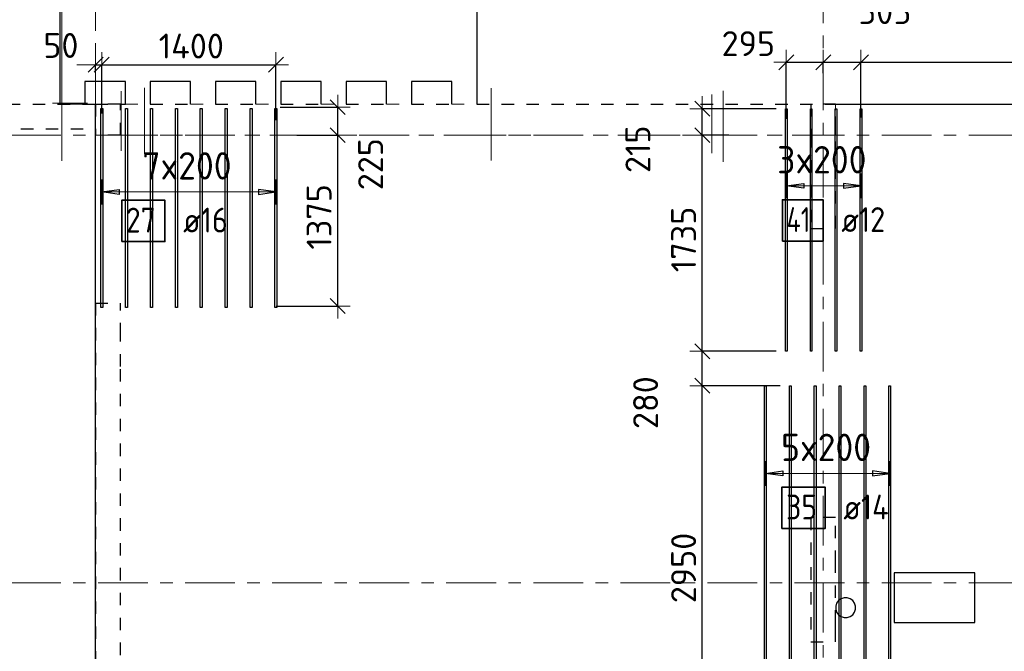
# Model space of a CAD drawing. Header units: metres. Extents: x -38 to 107, y -15 to 21.
# Tile 38 of 254: x 45.04 to 52.96, y 12.25 to 17.33. Entities that reach past the tile are written whole.
import ezdxf

# ---------------------------------------------------------------- set-up
doc = ezdxf.new("R2010")
doc.units = ezdxf.units.M
doc.header["$PDMODE"] = 65
for name, pattern in [('______11', [0.5, 0.4, -0.05, 0, -0.05]), ('______2', [0.0405, 0.03, -0.0105]), ('______3', [0.075, 0.06, -0.015]), ('______5', [1.1, 0.8, -0.1, 0.1, -0.1])]:
    doc.linetypes.add(name, pattern=pattern)
for name, color, linetype, lineweight in [('XR$1$Осевая линия (1)', 7, '______5', 13), ('XR$1$Размерная линия (1)', 7, 'Continuous', 13), ('XR$5$Балка (1)', 7, '______3', 13), ('XR$5$Перекрытие (1)', 7, 'Continuous', 35), ('XR$5$Размерная линия (1)', 7, 'Continuous', 13)]:
    doc.layers.add(name, color=color, linetype=linetype, lineweight=lineweight)
for name, color, linetype, lineweight, true_color in [('XR$5$Арм.стержн.Доп. Арм верхн.зоны Х', 7, 'Continuous', 35, 0x8c8cff), ('XR$5$Арм.стержн.Доп. Арм. верхн.зоны У', 7, 'Continuous', 35, 0x739641), ('XR$7$Стена_ бетон несущ.', 7, 'Continuous', 70, 0xb4b496)]:
    doc.layers.add(name, color=color, linetype=linetype, lineweight=lineweight, true_color=true_color)
doc.styles.add('ISOCPEUR', font='txt')
doc.dimstyles.new('DIMSTYLE_3', dxfattribs={"dimtxt": 0.2, "dimasz": 0.2, "dimexe": 0, "dimexo": 0, "dimgap": 0.1, "dimtad": 2, "dimdec": 0, "dimlfac": 1000, "dimrnd": 5, "dimzin": 12, "dimdsep": 46, "dimtxsty": 'ISOCPEUR', "dimblk1": 'ALL_ML_STRICH', "dimblk2": 'ALL_ML_STRICH', "dimsah": 1, "dimcen": 0, "dimclrd": 7, "dimclre": 256, "dimclrt": 7, "dimadec": 0, "dimazin": 0, "dimtfac": 1, "dimtdec": 0, "dimtix": 1, "dimtmove": 2, "dimatfit": 3, "dimfxl": 0, "dimtzin": 0, "dimlwd": 0, "dimlwe": -3, "dimarcsym": 0})
doc.dimstyles.new('DIMSTYLE_36', dxfattribs={"dimtxt": 0.2, "dimasz": 0.2, "dimexe": 0, "dimexo": 0, "dimgap": 0.1, "dimtad": 0, "dimdec": 0, "dimlfac": 1000, "dimrnd": 5, "dimzin": 12, "dimdsep": 46, "dimtxsty": 'ISOCPEUR', "dimblk1": 'ALL_ML_STRICH', "dimblk2": 'ALL_ML_STRICH', "dimsah": 1, "dimcen": 0, "dimclrd": 7, "dimclre": 256, "dimclrt": 7, "dimadec": 0, "dimazin": 0, "dimtfac": 1, "dimtdec": 0, "dimtix": 1, "dimtmove": 2, "dimatfit": 3, "dimfxl": 0, "dimtvp": 1.2, "dimtzin": 0, "dimlwd": 0, "dimlwe": -3, "dimarcsym": 0})
doc.dimstyles.new('DIMSTYLE_37', dxfattribs={"dimtxt": 0.2, "dimasz": 0.2, "dimexe": 0, "dimexo": 0, "dimgap": 0.1, "dimtad": 2, "dimdec": 0, "dimlfac": 1000, "dimrnd": 5, "dimzin": 12, "dimdsep": 46, "dimtxsty": 'ISOCPEUR', "dimblk1": 'ALL_ML_STRICH', "dimblk2": 'ALL_ML_STRICH', "dimsah": 1, "dimcen": 0, "dimclrd": 7, "dimclre": 256, "dimclrt": 7, "dimadec": 0, "dimazin": 0, "dimtfac": 1, "dimtdec": 0, "dimtix": 1, "dimtmove": 2, "dimatfit": 3, "dimfxl": 0, "dimtvp": 1.2, "dimtzin": 0, "dimlwd": 0, "dimlwe": -3, "dimarcsym": 0})

# ---------------------------------------------------------------- blocks, each defined once
blk = doc.blocks.new('ALL_ML_STRICH')
at = {"color": 0, "linetype": 'ByBlock', "lineweight": -2}
for p, q in [((0, -0.5), (0, 0.5)), ((-1, 0), (0.5, 0)), ((-0.3, -0.3), (0.3, 0.3))]:
    blk.add_line(p, q, dxfattribs=at)
blk = doc.blocks.new('*D10')
at = {"layer": 'DEFPOINTS', "color": 7, "linetype": 'Continuous', "lineweight": 13, "transparency": 33554687}
for p in [(0.5, 19.5574), (0.5, 19.3768), (61.6, 17.1197)]:
    blk.add_point(p, dxfattribs=at)
at = {"layer": 'XR$1$Размерная линия (1)', "color": 9, "linetype": 'Continuous', "lineweight": -2, "true_color": 0xc7c7c7, "transparency": 33554687}
for p, q in [((0.5, 19.3568), (0.5, 19.5574)), ((61.6, 17.1397), (61.6, 19.5574))]:
    blk.add_line(p, q, dxfattribs=at)
at = {"layer": 'XR$1$Размерная линия (1)', "color": 7, "linetype": 'Continuous', "lineweight": -2, "transparency": 33554687}
blk.add_line((0.5, 19.5574), (61.6, 19.5574), dxfattribs=at)
at = {"layer": 'XR$1$Размерная линия (1)', "color": 7, "linetype": 'Continuous', "lineweight": 13, "transparency": 33554687, "xscale": 0.2, "yscale": 0.2, "zscale": 0.2, "rotation": 180}
blk.add_blockref('ALL_ML_STRICH', (0.5, 19.5574), dxfattribs=at)
at = {"layer": 'XR$1$Размерная линия (1)', "color": 7, "linetype": 'Continuous', "lineweight": 13, "transparency": 33554687, "xscale": 0.2, "yscale": 0.2, "zscale": 0.2}
blk.add_blockref('ALL_ML_STRICH', (61.6, 19.5574), dxfattribs=at)
at = {"layer": 'XR$1$Размерная линия (1)', "color": 7, "linetype": 'Continuous', "lineweight": 13, "transparency": 33554687, "insert": (31.1, 19.7074), "char_height": 0.2, "width": 1, "attachment_point": 5, "style": 'ISOCPEUR'}
blk.add_mtext('\\A1;{61100}', dxfattribs=at)
blk = doc.blocks.new('*D617')
at = {"layer": 'DEFPOINTS', "color": 7, "linetype": 'Continuous', "lineweight": 13, "transparency": 33554687}
for p in [(47.2484, 16.4), (47.081, 15.0252), (47.597, 15.0252)]:
    blk.add_point(p, dxfattribs=at)
at = {"layer": 'XR$5$Размерная линия (1)', "color": 9, "linetype": 'Continuous', "lineweight": -2, "true_color": 0xc7c7c7, "transparency": 33554687}
for p, q in [((47.2684, 16.4), (47.597, 16.4)), ((47.101, 15.0252), (47.597, 15.0252))]:
    blk.add_line(p, q, dxfattribs=at)
at = {"layer": 'XR$5$Размерная линия (1)', "color": 7, "linetype": 'Continuous', "lineweight": -2, "transparency": 33554687}
blk.add_line((47.597, 15.0252), (47.597, 16.4), dxfattribs=at)
at = {"layer": 'XR$5$Размерная линия (1)', "color": 7, "linetype": 'Continuous', "lineweight": 13, "transparency": 33554687, "xscale": 0.2, "yscale": 0.2, "zscale": 0.2}
for p, rotation in [((47.597, 16.4), 90), ((47.597, 15.0252), 270)]:
    blk.add_blockref('ALL_ML_STRICH', p, dxfattribs=dict(at, rotation=rotation))
at = {"layer": 'XR$5$Размерная линия (1)', "color": 7, "linetype": 'Continuous', "lineweight": 13, "transparency": 33554687, "insert": (47.447, 15.7426), "char_height": 0.2, "width": 0.8, "attachment_point": 5, "rotation": 90, "style": 'ISOCPEUR'}
blk.add_mtext('\\A1;{1375}', dxfattribs=at)
blk = doc.blocks.new('*D618')
at = {"layer": 'DEFPOINTS', "color": 7, "linetype": 'Continuous', "lineweight": 13, "transparency": 33554687}
for p in [(47.1129, 16.6252), (47.2484, 16.4), (47.597, 16.4)]:
    blk.add_point(p, dxfattribs=at)
at = {"layer": 'XR$5$Размерная линия (1)', "color": 9, "linetype": 'Continuous', "lineweight": -2, "true_color": 0xc7c7c7, "transparency": 33554687}
for p, q in [((47.1329, 16.6252), (47.597, 16.6252)), ((47.2684, 16.4), (47.597, 16.4))]:
    blk.add_line(p, q, dxfattribs=at)
at = {"layer": 'XR$5$Размерная линия (1)', "color": 7, "linetype": 'Continuous', "lineweight": -2, "transparency": 33554687}
blk.add_line((47.597, 16.4), (47.597, 16.6252), dxfattribs=at)
at = {"layer": 'XR$5$Размерная линия (1)', "color": 7, "linetype": 'Continuous', "lineweight": 13, "transparency": 33554687, "xscale": 0.2, "yscale": 0.2, "zscale": 0.2}
for p, rotation in [((47.597, 16.6252), 90), ((47.597, 16.4), 270)]:
    blk.add_blockref('ALL_ML_STRICH', p, dxfattribs=dict(at, rotation=rotation))
at = {"layer": 'XR$5$Размерная линия (1)', "color": 7, "linetype": 'Continuous', "lineweight": 13, "transparency": 33554687, "insert": (47.8612, 16.1663), "char_height": 0.2, "width": 0.6, "attachment_point": 5, "rotation": 90, "style": 'ISOCPEUR'}
blk.add_mtext('\\A1;{225}', dxfattribs=at)
blk = doc.blocks.new('*D619')
at = {"layer": 'DEFPOINTS', "color": 7, "linetype": 'Continuous', "lineweight": 13, "transparency": 33554687}
for p in [(45.65, 16.9665), (45.65, 16.8925), (45.7, 16.5538)]:
    blk.add_point(p, dxfattribs=at)
at = {"layer": 'XR$5$Размерная линия (1)', "color": 9, "linetype": 'Continuous', "lineweight": -2, "true_color": 0xc7c7c7, "transparency": 33554687}
for p, q in [((45.65, 16.9125), (45.65, 16.9665)), ((45.7, 16.5738), (45.7, 16.9665))]:
    blk.add_line(p, q, dxfattribs=at)
at = {"layer": 'XR$5$Размерная линия (1)', "color": 7, "linetype": 'Continuous', "lineweight": -2, "transparency": 33554687}
blk.add_line((45.65, 16.9665), (45.7, 16.9665), dxfattribs=at)
at = {"layer": 'XR$5$Размерная линия (1)', "color": 7, "linetype": 'Continuous', "lineweight": 13, "transparency": 33554687, "xscale": 0.2, "yscale": 0.2, "zscale": 0.2}
blk.add_blockref('ALL_ML_STRICH', (45.7, 16.9665), dxfattribs=at)
at = {"layer": 'XR$5$Размерная линия (1)', "color": 7, "linetype": 'Continuous', "lineweight": 13, "transparency": 33554687, "xscale": 0.2, "yscale": 0.2, "zscale": 0.2, "rotation": 180}
blk.add_blockref('ALL_ML_STRICH', (45.65, 16.9665), dxfattribs=at)
at = {"layer": 'XR$5$Размерная линия (1)', "color": 7, "linetype": 'Continuous', "lineweight": 13, "transparency": 33554687, "insert": (45.3711, 17.1212), "char_height": 0.2, "width": 0.4, "attachment_point": 5, "style": 'ISOCPEUR'}
blk.add_mtext('\\A1;{50}', dxfattribs=at)
blk = doc.blocks.new('*D620')
at = {"layer": 'DEFPOINTS', "color": 7, "linetype": 'Continuous', "lineweight": 13, "transparency": 33554687}
for p in [(45.7, 16.9665), (45.7, 16.5538), (47.1, 16.5009)]:
    blk.add_point(p, dxfattribs=at)
at = {"layer": 'XR$5$Размерная линия (1)', "color": 9, "linetype": 'Continuous', "lineweight": -2, "true_color": 0xc7c7c7, "transparency": 33554687}
for p, q in [((45.7, 16.5738), (45.7, 16.9665)), ((47.1, 16.5209), (47.1, 16.9665))]:
    blk.add_line(p, q, dxfattribs=at)
at = {"layer": 'XR$5$Размерная линия (1)', "color": 7, "linetype": 'Continuous', "lineweight": -2, "transparency": 33554687}
blk.add_line((45.7, 16.9665), (47.1, 16.9665), dxfattribs=at)
at = {"layer": 'XR$5$Размерная линия (1)', "color": 7, "linetype": 'Continuous', "lineweight": 13, "transparency": 33554687, "xscale": 0.2, "yscale": 0.2, "zscale": 0.2, "rotation": 180}
blk.add_blockref('ALL_ML_STRICH', (45.7, 16.9665), dxfattribs=at)
at = {"layer": 'XR$5$Размерная линия (1)', "color": 7, "linetype": 'Continuous', "lineweight": 13, "transparency": 33554687, "xscale": 0.2, "yscale": 0.2, "zscale": 0.2}
blk.add_blockref('ALL_ML_STRICH', (47.1, 16.9665), dxfattribs=at)
at = {"layer": 'XR$5$Размерная линия (1)', "color": 7, "linetype": 'Continuous', "lineweight": 13, "transparency": 33554687, "insert": (46.42, 17.1165), "char_height": 0.2, "width": 0.8, "attachment_point": 5, "style": 'ISOCPEUR'}
blk.add_mtext('\\A1;{1400}', dxfattribs=at)
blk = doc.blocks.new('*D743')
at = {"layer": 'DEFPOINTS', "color": 7, "linetype": 'Continuous', "lineweight": 13, "transparency": 33554687}
for p in [(51.2034, 16.9861), (51.5, 16.8791), (51.2034, 16.5111)]:
    blk.add_point(p, dxfattribs=at)
at = {"layer": 'XR$5$Размерная линия (1)', "color": 9, "linetype": 'Continuous', "lineweight": -2, "true_color": 0xc7c7c7, "transparency": 33554687}
for p, q in [((51.2034, 16.5311), (51.2034, 16.9861)), ((51.5, 16.8991), (51.5, 16.9861))]:
    blk.add_line(p, q, dxfattribs=at)
at = {"layer": 'XR$5$Размерная линия (1)', "color": 7, "linetype": 'Continuous', "lineweight": -2, "transparency": 33554687}
blk.add_line((51.2034, 16.9861), (51.5, 16.9861), dxfattribs=at)
at = {"layer": 'XR$5$Размерная линия (1)', "color": 7, "linetype": 'Continuous', "lineweight": 13, "transparency": 33554687, "xscale": 0.2, "yscale": 0.2, "zscale": 0.2, "rotation": 180}
blk.add_blockref('ALL_ML_STRICH', (51.2034, 16.9861), dxfattribs=at)
at = {"layer": 'XR$5$Размерная линия (1)', "color": 7, "linetype": 'Continuous', "lineweight": 13, "transparency": 33554687, "xscale": 0.2, "yscale": 0.2, "zscale": 0.2}
blk.add_blockref('ALL_ML_STRICH', (51.5, 16.9861), dxfattribs=at)
at = {"layer": 'XR$5$Размерная линия (1)', "color": 7, "linetype": 'Continuous', "lineweight": 13, "transparency": 33554687, "insert": (50.8978, 17.1361), "char_height": 0.2, "width": 0.6, "attachment_point": 5, "style": 'ISOCPEUR'}
blk.add_mtext('\\A1;{295}', dxfattribs=at)
blk = doc.blocks.new('*D744')
at = {"layer": 'DEFPOINTS', "color": 7, "linetype": 'Continuous', "lineweight": 13, "transparency": 33554687}
for p in [(51.5, 16.9861), (51.5, 16.8791), (51.8034, 16.5218)]:
    blk.add_point(p, dxfattribs=at)
at = {"layer": 'XR$5$Размерная линия (1)', "color": 9, "linetype": 'Continuous', "lineweight": -2, "true_color": 0xc7c7c7, "transparency": 33554687}
for p, q in [((51.5, 16.8991), (51.5, 16.9861)), ((51.8034, 16.5418), (51.8034, 16.9861))]:
    blk.add_line(p, q, dxfattribs=at)
at = {"layer": 'XR$5$Размерная линия (1)', "color": 7, "linetype": 'Continuous', "lineweight": -2, "transparency": 33554687}
blk.add_line((51.5, 16.9861), (51.8034, 16.9861), dxfattribs=at)
at = {"layer": 'XR$5$Размерная линия (1)', "color": 7, "linetype": 'Continuous', "lineweight": 13, "transparency": 33554687, "xscale": 0.2, "yscale": 0.2, "zscale": 0.2, "rotation": 180}
blk.add_blockref('ALL_ML_STRICH', (51.5, 16.9861), dxfattribs=at)
at = {"layer": 'XR$5$Размерная линия (1)', "color": 7, "linetype": 'Continuous', "lineweight": 13, "transparency": 33554687, "xscale": 0.2, "yscale": 0.2, "zscale": 0.2}
blk.add_blockref('ALL_ML_STRICH', (51.8034, 16.9861), dxfattribs=at)
at = {"layer": 'XR$5$Размерная линия (1)', "color": 7, "linetype": 'Continuous', "lineweight": 13, "transparency": 33554687, "insert": (51.9967, 17.3933), "char_height": 0.2, "width": 0.6, "attachment_point": 5, "style": 'ISOCPEUR'}
blk.add_mtext('\\A1;{305}', dxfattribs=at)
blk = doc.blocks.new('*D745')
at = {"layer": 'DEFPOINTS', "color": 7, "linetype": 'Continuous', "lineweight": 13, "transparency": 33554687}
for p in [(51.8034, 16.9861), (55.9893, 16.551), (51.8034, 16.5218)]:
    blk.add_point(p, dxfattribs=at)
at = {"layer": 'XR$5$Размерная линия (1)', "color": 9, "linetype": 'Continuous', "lineweight": -2, "true_color": 0xc7c7c7, "transparency": 33554687}
for p, q in [((51.8034, 16.5418), (51.8034, 16.9861)), ((55.9893, 16.571), (55.9893, 16.9861))]:
    blk.add_line(p, q, dxfattribs=at)
at = {"layer": 'XR$5$Размерная линия (1)', "color": 7, "linetype": 'Continuous', "lineweight": -2, "transparency": 33554687}
blk.add_line((51.8034, 16.9861), (55.9893, 16.9861), dxfattribs=at)
at = {"layer": 'XR$5$Размерная линия (1)', "color": 7, "linetype": 'Continuous', "lineweight": 13, "transparency": 33554687, "xscale": 0.2, "yscale": 0.2, "zscale": 0.2, "rotation": 180}
blk.add_blockref('ALL_ML_STRICH', (51.8034, 16.9861), dxfattribs=at)
at = {"layer": 'XR$5$Размерная линия (1)', "color": 7, "linetype": 'Continuous', "lineweight": 13, "transparency": 33554687, "xscale": 0.2, "yscale": 0.2, "zscale": 0.2}
blk.add_blockref('ALL_ML_STRICH', (55.9893, 16.9861), dxfattribs=at)
at = {"layer": 'XR$5$Размерная линия (1)', "color": 7, "linetype": 'Continuous', "lineweight": 13, "transparency": 33554687, "insert": (53.9164, 17.1361), "char_height": 0.2, "width": 0.8, "attachment_point": 5, "style": 'ISOCPEUR'}
blk.add_mtext('\\A1;{4185}', dxfattribs=at)
blk = doc.blocks.new('*D754')
at = {"layer": 'DEFPOINTS', "color": 7, "linetype": 'Continuous', "lineweight": 13, "transparency": 33554687}
for p in [(51.1752, 14.3847), (50.5275, 11.4347), (51.0926, 11.4347)]:
    blk.add_point(p, dxfattribs=at)
at = {"layer": 'XR$5$Размерная линия (1)', "color": 9, "linetype": 'Continuous', "lineweight": -2, "true_color": 0xc7c7c7, "transparency": 33554687}
for p, q in [((51.1552, 14.3847), (50.5275, 14.3847)), ((51.0726, 11.4347), (50.5275, 11.4347))]:
    blk.add_line(p, q, dxfattribs=at)
at = {"layer": 'XR$5$Размерная линия (1)', "color": 7, "linetype": 'Continuous', "lineweight": -2, "transparency": 33554687}
blk.add_line((50.5275, 11.4347), (50.5275, 14.3847), dxfattribs=at)
at = {"layer": 'XR$5$Размерная линия (1)', "color": 7, "linetype": 'Continuous', "lineweight": 13, "transparency": 33554687, "xscale": 0.2, "yscale": 0.2, "zscale": 0.2}
for p, rotation in [((50.5275, 14.3847), 90), ((50.5275, 11.4347), 270)]:
    blk.add_blockref('ALL_ML_STRICH', p, dxfattribs=dict(at, rotation=rotation))
at = {"layer": 'XR$5$Размерная линия (1)', "color": 7, "linetype": 'Continuous', "lineweight": 13, "transparency": 33554687, "insert": (50.3775, 12.9197), "char_height": 0.2, "width": 0.8, "attachment_point": 5, "rotation": 90, "style": 'ISOCPEUR'}
blk.add_mtext('\\A1;{2950}', dxfattribs=at)
blk = doc.blocks.new('*D755')
at = {"layer": 'DEFPOINTS', "color": 7, "linetype": 'Continuous', "lineweight": 13, "transparency": 33554687}
for p in [(51.1414, 14.6627), (50.5275, 14.3847), (51.1752, 14.3847)]:
    blk.add_point(p, dxfattribs=at)
at = {"layer": 'XR$5$Размерная линия (1)', "color": 9, "linetype": 'Continuous', "lineweight": -2, "true_color": 0xc7c7c7, "transparency": 33554687}
for p, q in [((51.1214, 14.6627), (50.5275, 14.6627)), ((51.1552, 14.3847), (50.5275, 14.3847))]:
    blk.add_line(p, q, dxfattribs=at)
at = {"layer": 'XR$5$Размерная линия (1)', "color": 7, "linetype": 'Continuous', "lineweight": -2, "transparency": 33554687}
blk.add_line((50.5275, 14.3847), (50.5275, 14.6627), dxfattribs=at)
at = {"layer": 'XR$5$Размерная линия (1)', "color": 7, "linetype": 'Continuous', "lineweight": 13, "transparency": 33554687, "xscale": 0.2, "yscale": 0.2, "zscale": 0.2}
for p, rotation in [((50.5275, 14.6627), 90), ((50.5275, 14.3847), 270)]:
    blk.add_blockref('ALL_ML_STRICH', p, dxfattribs=dict(at, rotation=rotation))
at = {"layer": 'XR$5$Размерная линия (1)', "color": 7, "linetype": 'Continuous', "lineweight": 13, "transparency": 33554687, "insert": (50.0721, 14.2489), "char_height": 0.2, "width": 0.6, "attachment_point": 5, "rotation": 90, "style": 'ISOCPEUR'}
blk.add_mtext('\\A1;{280}', dxfattribs=at)
blk = doc.blocks.new('*D756')
at = {"layer": 'DEFPOINTS', "color": 7, "linetype": 'Continuous', "lineweight": 13, "transparency": 33554687}
for p in [(50.7618, 16.4), (50.5275, 14.6627), (51.1414, 14.6627)]:
    blk.add_point(p, dxfattribs=at)
at = {"layer": 'XR$5$Размерная линия (1)', "color": 9, "linetype": 'Continuous', "lineweight": -2, "true_color": 0xc7c7c7, "transparency": 33554687}
for p, q in [((50.7418, 16.4), (50.5275, 16.4)), ((51.1214, 14.6627), (50.5275, 14.6627))]:
    blk.add_line(p, q, dxfattribs=at)
at = {"layer": 'XR$5$Размерная линия (1)', "color": 7, "linetype": 'Continuous', "lineweight": -2, "transparency": 33554687}
blk.add_line((50.5275, 14.6627), (50.5275, 16.4), dxfattribs=at)
at = {"layer": 'XR$5$Размерная линия (1)', "color": 7, "linetype": 'Continuous', "lineweight": 13, "transparency": 33554687, "xscale": 0.2, "yscale": 0.2, "zscale": 0.2}
for p, rotation in [((50.5275, 16.4), 90), ((50.5275, 14.6627), 270)]:
    blk.add_blockref('ALL_ML_STRICH', p, dxfattribs=dict(at, rotation=rotation))
at = {"layer": 'XR$5$Размерная линия (1)', "color": 7, "linetype": 'Continuous', "lineweight": 13, "transparency": 33554687, "insert": (50.3775, 15.5614), "char_height": 0.2, "width": 0.8, "attachment_point": 5, "rotation": 90, "style": 'ISOCPEUR'}
blk.add_mtext('\\A1;{1735}', dxfattribs=at)
blk = doc.blocks.new('*D757')
at = {"layer": 'DEFPOINTS', "color": 7, "linetype": 'Continuous', "lineweight": 13, "transparency": 33554687}
for p in [(51.1414, 16.6127), (50.5275, 16.4), (50.7618, 16.4)]:
    blk.add_point(p, dxfattribs=at)
at = {"layer": 'XR$5$Размерная линия (1)', "color": 9, "linetype": 'Continuous', "lineweight": -2, "true_color": 0xc7c7c7, "transparency": 33554687}
for p, q in [((51.1214, 16.6127), (50.5275, 16.6127)), ((50.7418, 16.4), (50.5275, 16.4))]:
    blk.add_line(p, q, dxfattribs=at)
at = {"layer": 'XR$5$Размерная линия (1)', "color": 7, "linetype": 'Continuous', "lineweight": -2, "transparency": 33554687}
blk.add_line((50.5275, 16.4), (50.5275, 16.6127), dxfattribs=at)
at = {"layer": 'XR$5$Размерная линия (1)', "color": 7, "linetype": 'Continuous', "lineweight": 13, "transparency": 33554687, "xscale": 0.2, "yscale": 0.2, "zscale": 0.2}
for p, rotation in [((50.5275, 16.6127), 90), ((50.5275, 16.4), 270)]:
    blk.add_blockref('ALL_ML_STRICH', p, dxfattribs=dict(at, rotation=rotation))
at = {"layer": 'XR$5$Размерная линия (1)', "color": 7, "linetype": 'Continuous', "lineweight": 13, "transparency": 33554687, "insert": (50.0101, 16.2866), "char_height": 0.2, "width": 0.6, "attachment_point": 5, "rotation": 90, "style": 'ISOCPEUR'}
blk.add_mtext('\\A1;{215}', dxfattribs=at)

msp = doc.modelspace()

# ---------------------------------------------------------------- linework, layer by layer
at = {"color": 52, "linetype": 'Continuous', "lineweight": 13, "transparency": 33554687}
for p, q in [((45.3782, 18.2934), (45.3782, 16.1934)), ((45.3782, 18.2934), (45.3782, 16.1934)), ((45.8549, 16.7533), (45.8549, 16.2733)), ((45.8549, 16.7533), (45.8549, 16.2733)), ((46.043, 16.7808), (46.043, 16.2508)), ((48.8293, 16.778), (48.8293, 16.1972)), ((48.8293, 16.778), (48.8293, 16.1972)), ((50.6053, 16.7262), (50.6053, 16.2562)), ((50.6969, 16.7563), (50.6969, 16.1863)), ((50.6969, 16.7563), (50.6969, 16.1863)), ((45.304, 16.656), (45.584, 16.656)), ((45.304, 16.656), (45.584, 16.656)), ((48.8293, 16.6709), (48.8293, 16.268))]:
    msp.add_line(p, q, dxfattribs=at)
at = {"layer": 'XR$1$Осевая линия (1)', "color": 253, "linetype": '______11', "lineweight": 13, "true_color": 0xa0a0a0, "transparency": 33554687}
for p, q in [((45.65, 6.74), (45.65, 19.78)), ((51.5, 6.8), (51.5, 19.78)), ((-2.63, 16.4), (62.6, 16.4)), ((-2.63, 12.8), (62.6, 12.8))]:
    msp.add_line(p, q, dxfattribs=at)
at = {"layer": 'XR$5$Арм.стержн.Доп. Арм верхн.зоны Х', "color": 253, "linetype": 'Continuous', "lineweight": -3, "true_color": 0xa0a0a0, "transparency": 33554687}
for p, q in [((51.2034, 15.9925), (51.2034, 16.0925)), ((51.8034, 15.9925), (51.8034, 16.0925)), ((51.2034, 15.9925), (51.2034, 15.8925)), ((51.8034, 15.9925), (51.8034, 15.8925)), ((51.0352, 13.6795), (51.0352, 13.7795)), ((52.0352, 13.6795), (52.0352, 13.7795)), ((51.0352, 13.6795), (51.0352, 13.5795)), ((52.0352, 13.6795), (52.0352, 13.5795))]:
    msp.add_line(p, q, dxfattribs=at)
at = {"layer": 'XR$5$Арм.стержн.Доп. Арм верхн.зоны Х', "color": 7, "linetype": 'Continuous', "lineweight": 25, "transparency": 33554687}
for p, q in [((51.2034, 15.9925), (51.3434, 16.0125)), ((51.3434, 15.9725), (51.2034, 15.9925)), ((51.3434, 16.0125), (51.3434, 15.9725)), ((51.8034, 15.9925), (51.6634, 16.0125)), ((51.6634, 16.0125), (51.6634, 15.9725)), ((51.6634, 15.9725), (51.8034, 15.9925)), ((51.0352, 13.6795), (51.1752, 13.6995)), ((51.1752, 13.6995), (51.1752, 13.6595)), ((52.0352, 13.6795), (51.8952, 13.6995)), ((51.8952, 13.6995), (51.8952, 13.6595)), ((51.1752, 13.6595), (51.0352, 13.6795)), ((51.8952, 13.6595), (52.0352, 13.6795))]:
    msp.add_line(p, q, dxfattribs=at)
at = {"layer": 'XR$5$Арм.стержн.Доп. Арм верхн.зоны Х', "color": 7, "linetype": 'Continuous', "lineweight": 13, "transparency": 33554687}
for p, q in [((51.2034, 15.9925), (51.2034, 15.9925)), ((51.2034, 15.9925), (51.8034, 15.9925)), ((51.8034, 15.9925), (51.8034, 15.9925)), ((51.0352, 13.6795), (51.0352, 13.6795)), ((51.0352, 13.6795), (52.0352, 13.6795)), ((52.0352, 13.6795), (52.0352, 13.6795))]:
    msp.add_line(p, q, dxfattribs=at)
at = {"layer": 'XR$5$Арм.стержн.Доп. Арм верхн.зоны Х', "color": 34, "linetype": 'Continuous', "lineweight": 25, "transparency": 33554687}
for points in [[(51.1974, 14.6627), (51.1974, 16.6127), (51.2094, 16.6127), (51.2094, 14.6627), (51.1974, 14.6627)], [(51.3974, 14.6627), (51.3974, 16.6127), (51.4094, 16.6127), (51.4094, 14.6627), (51.3974, 14.6627)], [(51.5974, 14.6627), (51.5974, 16.6127), (51.6094, 16.6127), (51.6094, 14.6627), (51.5974, 14.6627)], [(51.7974, 14.6627), (51.7974, 16.6127), (51.8094, 16.6127), (51.8094, 14.6627), (51.7974, 14.6627)]]:
    msp.add_lwpolyline(points, dxfattribs=at)
at = {"layer": 'XR$5$Арм.стержн.Доп. Арм верхн.зоны Х', "color": 7, "linetype": 'Continuous', "lineweight": 35, "transparency": 33554687}
for points in [[(51.1722, 15.5478), (51.4989, 15.5478), (51.4989, 15.8811), (51.1722, 15.8811), (51.1722, 15.5478)], [(51.1682, 13.2365), (51.5149, 13.2365), (51.5149, 13.5698), (51.1682, 13.5698), (51.1682, 13.2365)]]:
    msp.add_lwpolyline(points, dxfattribs=at)
at = {"layer": 'XR$5$Арм.стержн.Доп. Арм верхн.зоны Х', "color": 7, "linetype": 'Continuous', "lineweight": 25, "transparency": 33554687}
for points in [[(51.0282, 11.4347), (51.0282, 14.3847), (51.0422, 14.3847), (51.0422, 11.4347), (51.0282, 11.4347)], [(51.2282, 11.4347), (51.2282, 14.3847), (51.2422, 14.3847), (51.2422, 11.4347), (51.2282, 11.4347)], [(51.4282, 11.4347), (51.4282, 14.3847), (51.4422, 14.3847), (51.4422, 11.4347), (51.4282, 11.4347)], [(51.6282, 11.4347), (51.6282, 14.3847), (51.6422, 14.3847), (51.6422, 11.4347), (51.6282, 11.4347)], [(51.8282, 11.4347), (51.8282, 14.3847), (51.8422, 14.3847), (51.8422, 11.4347), (51.8282, 11.4347)], [(52.0282, 11.4347), (52.0282, 14.3847), (52.0422, 14.3847), (52.0422, 11.4347), (52.0282, 11.4347)]]:
    msp.add_lwpolyline(points, dxfattribs=at)
at = {"layer": 'XR$5$Арм.стержн.Доп. Арм. верхн.зоны У', "color": 253, "linetype": 'Continuous', "lineweight": -3, "true_color": 0xa0a0a0, "transparency": 33554687}
for p, q in [((45.7, 15.9431), (45.7, 16.0431)), ((47.1, 15.9431), (47.1, 16.0431)), ((45.7, 15.9431), (45.7, 15.8431)), ((47.1, 15.9431), (47.1, 15.8431))]:
    msp.add_line(p, q, dxfattribs=at)
at = {"layer": 'XR$5$Арм.стержн.Доп. Арм. верхн.зоны У', "color": 7, "linetype": 'Continuous', "lineweight": 25, "transparency": 33554687}
for p, q in [((45.7, 15.9431), (45.84, 15.9631)), ((45.84, 15.9231), (45.7, 15.9431)), ((45.84, 15.9631), (45.84, 15.9231)), ((47.1, 15.9431), (46.96, 15.9631)), ((46.96, 15.9631), (46.96, 15.9231)), ((46.96, 15.9231), (47.1, 15.9431))]:
    msp.add_line(p, q, dxfattribs=at)
at = {"layer": 'XR$5$Арм.стержн.Доп. Арм. верхн.зоны У', "color": 7, "linetype": 'Continuous', "lineweight": 13, "transparency": 33554687}
for p, q in [((45.7, 15.9431), (45.7, 15.9431)), ((47.1, 15.9431), (47.1, 15.9431))]:
    msp.add_line(p, q, dxfattribs=at)
at = {"layer": 'XR$5$Арм.стержн.Доп. Арм. верхн.зоны У', "color": 7, "linetype": 'Continuous', "lineweight": 25, "transparency": 33554687}
for points in [[(45.708, 16.6146), (45.708, 15.0146), (45.692, 15.0146), (45.692, 16.6146), (45.708, 16.6146)], [(45.908, 16.6146), (45.908, 15.0146), (45.892, 15.0146), (45.892, 16.6146), (45.908, 16.6146)], [(46.108, 16.6146), (46.108, 15.0146), (46.092, 15.0146), (46.092, 16.6146), (46.108, 16.6146)], [(46.308, 16.6146), (46.308, 15.0146), (46.292, 15.0146), (46.292, 16.6146), (46.308, 16.6146)], [(46.508, 16.6146), (46.508, 15.0146), (46.492, 15.0146), (46.492, 16.6146), (46.508, 16.6146)], [(46.708, 16.6146), (46.708, 15.0146), (46.692, 15.0146), (46.692, 16.6146), (46.708, 16.6146)], [(46.908, 16.6146), (46.908, 15.0146), (46.892, 15.0146), (46.892, 16.6146), (46.908, 16.6146)], [(47.108, 16.6146), (47.108, 15.0146), (47.092, 15.0146), (47.092, 16.6146), (47.108, 16.6146)]]:
    msp.add_lwpolyline(points, dxfattribs=at)
at = {"layer": 'XR$5$Арм.стержн.Доп. Арм. верхн.зоны У', "color": 7, "linetype": 'Continuous', "lineweight": 13, "transparency": 33554687}
msp.add_lwpolyline([(45.7, 15.9431), (45.827, 15.9431), (45.827, 15.9431), (47.1, 15.9431)], dxfattribs=at)
at = {"layer": 'XR$5$Арм.стержн.Доп. Арм. верхн.зоны У', "color": 7, "linetype": 'Continuous', "lineweight": 35, "transparency": 33554687}
msp.add_lwpolyline([(45.8606, 15.5438), (46.2072, 15.5438), (46.2072, 15.8772), (45.8606, 15.8772), (45.8606, 15.5438)], dxfattribs=at)
at = {"layer": 'XR$5$Балка (1)', "color": 7, "linetype": '______2', "lineweight": 25, "transparency": 33554687}
for p, q in [((45.65, 16.6502), (45.65, 16.6502)), ((45.65, 16.6502), (45.65, 16.4002)), ((45.65, 16.6502), (45.8896, 16.6502)), ((46.0896, 16.6502), (46.4146, 16.6502)), ((46.6146, 16.6502), (46.9396, 16.6502)), ((47.1396, 16.6502), (47.4646, 16.6502)), ((47.6646, 16.6502), (47.9896, 16.6502)), ((48.1896, 16.6502), (48.5146, 16.6502)), ((48.7146, 16.6502), (51.6, 16.6502))]:
    msp.add_line(p, q, dxfattribs=at)
at = {"layer": 'XR$5$Балка (1)', "color": 7, "linetype": '______2', "lineweight": 18, "transparency": 33554687}
for p, q in [((51.6, 16.4002), (51.6, 16.6502)), ((45.65, 16.4002), (51.6, 16.4002))]:
    msp.add_line(p, q, dxfattribs=at)
at = {"layer": 'XR$5$Перекрытие (1)', "color": 7, "linetype": 'Continuous', "lineweight": 25, "transparency": 33554687}
for p, q in [((45.3646, 16.8302), (45.3646, 18.2502)), ((48.7146, 18.2502), (48.7146, 16.8302)), ((45.3646, 16.6502), (45.3646, 16.8302)), ((45.8896, 16.8302), (45.5646, 16.8302)), ((45.5646, 16.8302), (45.5646, 16.6502)), ((45.8896, 16.6502), (45.8896, 16.8302)), ((46.4146, 16.8302), (46.0896, 16.8302)), ((46.0896, 16.8302), (46.0896, 16.6502)), ((46.4146, 16.6502), (46.4146, 16.8302)), ((46.9396, 16.8302), (46.6146, 16.8302)), ((46.6146, 16.8302), (46.6146, 16.6502)), ((46.9396, 16.6502), (46.9396, 16.8302)), ((47.4646, 16.8302), (47.1396, 16.8302)), ((47.1396, 16.8302), (47.1396, 16.6502)), ((47.4646, 16.6502), (47.4646, 16.8302)), ((47.6646, 16.8302), (47.6646, 16.6502)), ((47.9896, 16.8302), (47.6646, 16.8302)), ((47.9896, 16.6502), (47.9896, 16.8302)), ((48.5146, 16.8302), (48.1896, 16.8302)), ((48.1896, 16.8302), (48.1896, 16.6502)), ((48.5146, 16.6502), (48.5146, 16.8302)), ((48.7146, 16.8302), (48.7146, 16.6502)), ((45.5646, 16.6502), (45.3646, 16.6502)), ((45.65, 10.8006), (45.65, 16.6502)), ((51.6, 16.6502), (61.85, 16.6502)), ((52.7199, 12.8802), (52.0699, 12.8801)), ((52.0699, 12.8801), (52.07, 12.4801)), ((52.72, 12.4802), (52.7199, 12.8802)), ((51.6434, 12.6721), (51.623, 12.6572)), ((51.6674, 12.6799), (51.6434, 12.6721)), ((51.6926, 12.6799), (51.6674, 12.6799)), ((51.7166, 12.6721), (51.6926, 12.6799)), ((51.737, 12.6572), (51.7166, 12.6721)), ((51.6081, 12.6368), (51.6003, 12.6128)), ((51.6003, 12.6128), (51.6003, 12.5876)), ((51.6003, 12.5876), (51.6081, 12.5636)), ((51.623, 12.6572), (51.6081, 12.6368)), ((51.7519, 12.6368), (51.737, 12.6572)), ((51.7597, 12.6128), (51.7519, 12.6368)), ((51.7519, 12.5636), (51.7597, 12.5876)), ((51.7597, 12.5876), (51.7597, 12.6128)), ((51.6081, 12.5636), (51.623, 12.5432)), ((51.623, 12.5432), (51.6434, 12.5283)), ((51.6434, 12.5283), (51.6674, 12.5205)), ((51.6674, 12.5205), (51.6926, 12.5205)), ((51.6926, 12.5205), (51.7166, 12.5283)), ((51.7166, 12.5283), (51.737, 12.5432)), ((51.737, 12.5432), (51.7519, 12.5636)), ((52.07, 12.4801), (52.72, 12.4802))]:
    msp.add_line(p, q, dxfattribs=at)
at = {"layer": 'XR$5$Перекрытие (1)', "color": 7, "linetype": '______2', "lineweight": 18, "transparency": 33554687}
for p, q in [((45.8896, 16.6502), (46.0896, 16.6502)), ((46.4146, 16.6502), (46.6146, 16.6502)), ((46.9396, 16.6502), (47.1396, 16.6502)), ((47.4646, 16.6502), (47.6646, 16.6502)), ((47.9896, 16.6502), (48.1896, 16.6502)), ((48.5146, 16.6502), (48.7146, 16.6502))]:
    msp.add_line(p, q, dxfattribs=at)
at = {"layer": 'XR$7$Стена_ бетон несущ.', "color": 253, "linetype": '______2', "lineweight": -3, "true_color": 0xa0a0a0, "transparency": 33554687}
for p, q in [((40.545, 16.65), (45.65, 16.65)), ((45.85, 16.65), (45.65, 16.65)), ((45.85, 16.4), (45.85, 16.65)), ((51.4, 16.65), (51.4, 16.4)), ((51.6, 16.65), (51.4, 16.65)), ((51.6, 15.65), (51.6, 16.65)), ((43.05, 16.45), (45.65, 16.45)), ((45.65, 16.45), (45.65, 16.4)), ((45.85, 16.4), (45.65, 16.4)), ((51.4, 16.4), (51.4, 15.65)), ((51.4, 15.65), (51.6, 15.65)), ((45.65, 15.05), (45.85, 15.05)), ((45.65, 15.05), (45.65, 10.8)), ((45.85, 14.79), (45.85, 15.05)), ((45.85, 14.54), (45.85, 14.79)), ((45.85, 12.0195), (45.85, 14.54)), ((51.4, 13.325), (51.4, 12.325)), ((51.6, 13.325), (51.4, 13.325)), ((51.6, 12.9596), (51.6, 13.325)), ((51.6, 12.8796), (51.6, 12.9596)), ((51.6, 12.48), (51.6, 12.8796)), ((51.6, 12.4), (51.6, 12.48)), ((51.6, 12.325), (51.6, 12.4)), ((51.4, 12.325), (51.6, 12.325))]:
    msp.add_line(p, q, dxfattribs=at)

# ---------------------------------------------------------------- texts
at = {"layer": 'XR$5$Арм.стержн.Доп. Арм верхн.зоны Х', "color": 7, "linetype": 'Continuous', "lineweight": 13, "transparency": 33554687, "char_height": 0.22, "width": 0.873359, "attachment_point": 7, "style": 'ISOCPEUR'}
for s, insert in [('\\W0.95;3x200', (51.1294, 16.0925)), ('\\W0.95;5x200', (51.1612, 13.7795))]:
    msp.add_mtext(s, dxfattribs=dict(at, insert=insert))
at = {"layer": 'XR$5$Арм.стержн.Доп. Арм верхн.зоны Х', "color": 7, "linetype": 'Continuous', "lineweight": 25, "transparency": 33554687, "char_height": 0.2, "attachment_point": 7, "style": 'ISOCPEUR'}
for s, insert, width in [('\\W0.76;41', (51.2056, 15.6211), 0.336374), ('\\W0.89; ø12 ', (51.5322, 15.6211), 0.749105), ('\\W0.87;35', (51.2016, 13.3098), 0.367208), ('\\W0.89; ø14 ', (51.5482, 13.3098), 0.769432)]:
    msp.add_mtext(s, dxfattribs=dict(at, insert=insert, width=width))
at = {"layer": 'XR$5$Арм.стержн.Доп. Арм. верхн.зоны У', "color": 7, "linetype": 'Continuous', "lineweight": 13, "transparency": 33554687, "insert": (46.026, 16.0431), "char_height": 0.22, "width": 0.873359, "attachment_point": 7, "style": 'ISOCPEUR'}
msp.add_mtext('\\W0.95;7x200', dxfattribs=at)
at = {"layer": 'XR$5$Арм.стержн.Доп. Арм. верхн.зоны У', "color": 7, "linetype": 'Continuous', "lineweight": 25, "transparency": 33554687, "char_height": 0.2, "attachment_point": 7, "style": 'ISOCPEUR'}
for s, insert, width in [('\\W0.87;27', (45.8939, 15.6172), 0.367208), ('\\W0.89; ø16 ', (46.2406, 15.6172), 0.749105)]:
    msp.add_mtext(s, dxfattribs=dict(at, insert=insert, width=width))

# ---------------------------------------------------------------- dimensions: what is measured, and where the dimension line sits
at = {"layer": 'XR$1$Размерная линия (1)', "color": 7, "linetype": 'Continuous', "lineweight": 13, "transparency": 33554687}
dim = msp.add_linear_dim(base=(61.6, 19.5574), p1=(0.5, 19.3568), p2=(61.6, 17.1397), dimstyle='DIMSTYLE_3', override={"dimpost": '<>', "dimclrd": 7, "dimclre": 9, "dimclrt": 7, "dimlwd": 0, "dimlwe": 65533}, dxfattribs=at)
dim.commit()
dim.dimension.update_dxf_attribs({"geometry": '*D10', "text_midpoint": (31.1, 19.7074), "dimtype": 160})
at = {"layer": 'XR$5$Размерная линия (1)', "color": 7, "linetype": 'Continuous', "lineweight": 13, "transparency": 33554687}
for base, p1, p2, dimstyle, picture, middle in [((51.8034, 16.9861), (51.5, 16.8991), (51.8034, 16.5418), 'DIMSTYLE_37', '*D744', (51.9967, 17.3933)), ((51.5, 16.9861), (51.2034, 16.5311), (51.5, 16.8991), 'DIMSTYLE_37', '*D743', (50.8978, 17.1361)), ((55.9893, 16.9861), (51.8034, 16.5418), (55.9893, 16.571), 'DIMSTYLE_3', '*D745', (53.9164, 17.1361)), ((45.7, 16.9665), (45.65, 16.9125), (45.7, 16.5738), 'DIMSTYLE_37', '*D619', (45.3711, 17.1212)), ((47.1, 16.9665), (45.7, 16.5738), (47.1, 16.5209), 'DIMSTYLE_3', '*D620', (46.42, 17.1165))]:
    dim = msp.add_linear_dim(base=base, p1=p1, p2=p2, dimstyle=dimstyle, override={"dimpost": '<>', "dimclrd": 7, "dimclre": 9, "dimclrt": 7, "dimlwd": 0, "dimlwe": 65533}, dxfattribs=at)
    dim.commit()
    dim.dimension.update_dxf_attribs({"geometry": picture, "text_midpoint": middle, "dimtype": 160})
for base, p1, p2, dimstyle, picture, middle in [((47.597, 16.6252), (47.2684, 16.4), (47.1329, 16.6252), 'DIMSTYLE_36', '*D618', (47.8612, 16.1663)), ((50.5275, 16.6127), (50.7418, 16.4), (51.1214, 16.6127), 'DIMSTYLE_37', '*D757', (50.0101, 16.2866)), ((47.597, 16.4), (47.101, 15.0252), (47.2684, 16.4), 'DIMSTYLE_3', '*D617', (47.447, 15.7426)), ((50.5275, 16.4), (51.1214, 14.6627), (50.7418, 16.4), 'DIMSTYLE_3', '*D756', (50.3775, 15.5614)), ((50.5275, 14.6627), (51.1552, 14.3847), (51.1214, 14.6627), 'DIMSTYLE_37', '*D755', (50.0721, 14.2489)), ((50.5275, 14.3847), (51.0726, 11.4347), (51.1552, 14.3847), 'DIMSTYLE_3', '*D754', (50.3775, 12.9197))]:
    dim = msp.add_linear_dim(base=base, p1=p1, p2=p2, angle=90, dimstyle=dimstyle, override={"dimpost": '<>', "dimclrd": 7, "dimclre": 9, "dimclrt": 7, "dimlwd": 0, "dimlwe": 65533}, dxfattribs=at)
    dim.commit()
    dim.dimension.update_dxf_attribs({"geometry": picture, "text_midpoint": middle, "dimtype": 160})

doc.saveas('drawing.dxf')
